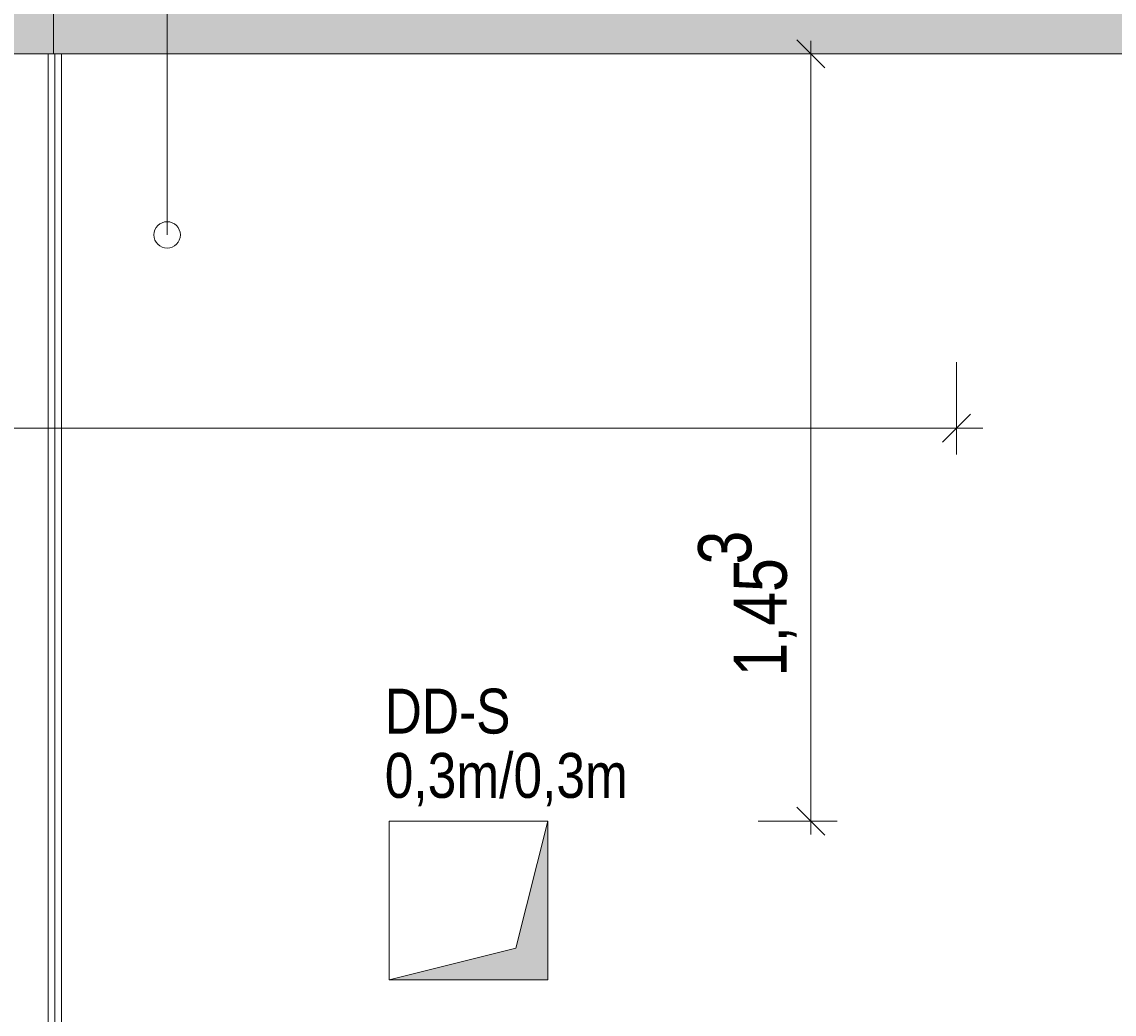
# Model space of a CAD drawing. Extents: x -720 to 300, y 62 to 1162.
# Tile 59 of 143: x -554 to -512, y 960 to 997. Entities that reach past the tile are written whole.
import ezdxf
from ezdxf.lldxf.tags import DXFTag

# ---------------------------------------------------------------- set-up
doc = ezdxf.new("R2010")
doc.units = 0
doc.layers.get('0').update_dxf_attribs({"lineweight": 13})
for name, color, linetype, lineweight, true_color in [('00 -Bauelemente -Dämmung innen', 7, 'Continuous', 9, 0xff7fe6), ('00 -Bauelemente -Gipskarton', 7, 'Continuous', 9, 0xff7fe6), ('30 -33 Aussenwände- 7 Fassade_ Elemente', 7, 'Continuous', 9, 0x00aacc), ('30 -34 Innenwände- 2 nichttragend', 7, 'Continuous', 18, 0xff7fe6), ('30 -35 Decken- 1 Konstruktion-Träger- Stahlbeton', 7, 'Continuous', 13, 0x33aa00), ('30 -35 Decken- 11 Durchbruch', 5, 'Continuous', 15, 0x0000ff), ('70 -75 Raumstempel-2 Verweislinie', 7, 'Continuous', 9, 0xff6600), ('70 -76 Bemaßung- 2 Allgemein', 9, 'Continuous', 5, 0x808080), ('iwb_Schraffur_Unterzug', 7, 'Continuous', 5, 0xffffcc)]:
    doc.layers.add(name, color=color, linetype=linetype, lineweight=lineweight, true_color=true_color)
doc.styles.get("Standard").update_dxf_attribs({"font": 'ARIALN.TTF'})
tags = doc.linetypes.add('fein_strichliert-A06G94028I', pattern=[4, 1, -2, 1]).pattern_tags.tags
tags[8:9] = [DXFTag(74, 4), DXFTag(75, 0), DXFTag(340, '0'), DXFTag(46, 0.0), DXFTag(50, 0.0), DXFTag(44, 0.0), DXFTag(45, 0.0)]
tags[6:7] = [DXFTag(74, 4), DXFTag(75, 0), DXFTag(340, '0'), DXFTag(46, 0.0), DXFTag(50, 0.0), DXFTag(44, 0.0), DXFTag(45, 0.0)]
tags[4:5] = [DXFTag(74, 4), DXFTag(75, 0), DXFTag(340, '0'), DXFTag(46, 0.0), DXFTag(50, 0.0), DXFTag(44, 0.0), DXFTag(45, 0.0)]

# ---------------------------------------------------------------- blocks, each defined once
blk = doc.blocks.new('Referenz-A06G94038I')
at = {"layer": '00 -Bauelemente -Dämmung innen', "color": 0, "linetype": 'Continuous', "lineweight": -2, "ltscale": 0.13}
blk.add_line((-552.791, 995.912), (-552.791, 905.112), dxfattribs=at)
at = {"layer": '00 -Bauelemente -Gipskarton', "color": 0, "linetype": 'Continuous', "lineweight": -2, "ltscale": 0.13}
for p, q in [((-552.791, 995.912), (-552.791, 905.112)), ((-552.541, 995.912), (-552.541, 905.362)), ((-552.291, 995.912), (-552.291, 905.612))]:
    blk.add_line(p, q, dxfattribs=at)
at = {"layer": '30 -33 Aussenwände- 7 Fassade_ Elemente', "color": 0, "linetype": 'Continuous', "lineweight": -2, "ltscale": 0.13}
for p, q in [((-552.591, 1001.912), (-552.591, 995.912)), ((-601.857, 995.912), (-458.857, 995.912)), ((-552.591, 995.912), (-554.991, 995.912))]:
    blk.add_line(p, q, dxfattribs=at)
at = {"layer": '30 -34 Innenwände- 2 nichttragend', "color": 0, "linetype": 'Continuous', "lineweight": -2, "ltscale": 0.13}
for p, q in [((-555.291, 995.912), (-552.291, 995.912)), ((-552.291, 995.912), (-552.291, 905.612))]:
    blk.add_line(p, q, dxfattribs=at)
at = {"layer": '30 -35 Decken- 1 Konstruktion-Träger- Stahlbeton', "color": 0, "linetype": 'fein_strichliert-A06G94028I', "lineweight": -2, "ltscale": 0.13}
blk.add_line((-306.357, 995.912), (-682.362, 995.912), dxfattribs=at)
at = {"layer": '30 -35 Decken- 11 Durchbruch', "color": 0, "linetype": 'Continuous', "lineweight": -2, "ltscale": 0.13}
for p, q in [((-539.891, 960.862), (-539.891, 966.862)), ((-539.891, 966.862), (-533.891, 966.862)), ((-533.891, 966.862), (-535.091, 962.062)), ((-533.891, 960.862), (-533.891, 966.862)), ((-535.091, 962.062), (-539.891, 960.862)), ((-539.891, 960.862), (-533.891, 960.862))]:
    blk.add_line(p, q, dxfattribs=at)
at = {"layer": '30 -35 Decken- 11 Durchbruch', "color": 0, "lineweight": -2}
for points in [[(-533.891, 960.862), (-535.091, 962.062), (-533.891, 966.862)], [(-535.091, 960.862), (-539.891, 960.862), (-535.091, 962.062)], [(-535.091, 960.862), (-535.091, 962.062), (-533.891, 960.862)]]:
    blk.add_solid(points, dxfattribs=at)
at = {"layer": '70 -75 Raumstempel-2 Verweislinie', "color": 0, "linetype": 'Continuous', "lineweight": -2, "ltscale": 0.13}
blk.add_line((-548.292, 1104.852), (-548.292, 989.062), dxfattribs=at)
at = {"layer": '70 -75 Raumstempel-2 Verweislinie', "color": 0, "linetype": 'ByBlock', "lineweight": -2, "ltscale": 0.13}
blk.add_circle((-548.292, 989.062), 0.5, dxfattribs=at)
at = {"layer": '70 -76 Bemaßung- 2 Allgemein', "color": 0, "linetype": 'Continuous', "lineweight": -2, "ltscale": 0.13}
for p, q in [((-524.462, 996.443), (-523.401, 995.382)), ((-523.931, 996.412), (-523.931, 994.852)), ((-525.931, 995.912), (-522.931, 995.912)), ((-523.931, 967.923), (-523.931, 994.852)), ((-518.424, 984.243), (-518.424, 980.743)), ((-517.893, 982.274), (-518.955, 981.213)), ((-519.484, 981.743), (-601.297, 981.743)), ((-517.424, 981.743), (-519.484, 981.743)), ((-523.931, 966.362), (-523.931, 967.923)), ((-523.401, 966.332), (-524.462, 967.393)), ((-525.931, 966.862), (-522.931, 966.862))]:
    blk.add_line(p, q, dxfattribs=at)
at = {"layer": '30 -35 Decken- 11 Durchbruch', "color": 0, "linetype": 'Continuous', "lineweight": -2, "ltscale": 0.13, "char_height": 1.7, "attachment_point": 1}
for s, insert in [('{\\fArial Narrow;DD-S}', (-540.057, 971.882)), ('{\\fArial Narrow;0,3m/0,3m}', (-540.057, 969.447))]:
    blk.add_mtext(s, dxfattribs=dict(at, insert=insert))
at = {"layer": '30 -35 Decken- 11 Durchbruch', "color": 0, "linetype": 'ByBlock', "lineweight": -2, "ltscale": 0.13, "char_height": 0.0036, "attachment_point": 1}
for s, insert in [('{\\fArial Narrow;prm7_name}', (-540.057, 960.866)), ('{\\fArial Narrow;prm7_type}', (-540.057, 960.866)), ('{\\fArial Narrow;prm6_type}', (-540.057, 960.866)), ('{\\fArial Narrow;prm0_type}', (-540.057, 960.866)), ('{\\fArial Narrow;prm2_name}', (-540.057, 960.866)), ('{\\fArial Narrow;IFC_UUID}', (-540.056, 960.866)), ('{\\fArial Narrow;instanceID}', (-540.057, 960.866)), ('{\\fArial Narrow;prm0_name}', (-540.057, 960.866)), ('{\\fArial Narrow;prm0_value}', (-540.057, 960.866)), ('{\\fArial Narrow;prm1_name}', (-540.057, 960.866)), ('{\\fArial Narrow;prm1_type}', (-540.057, 960.866)), ('{\\fArial Narrow;prm1_value}', (-540.057, 960.866)), ('{\\fArial Narrow;prm2_type}', (-540.057, 960.866)), ('{\\fArial Narrow;prm2_value}', (-540.057, 960.866)), ('{\\fArial Narrow;prm3_name}', (-540.057, 960.866)), ('{\\fArial Narrow;prm3_type}', (-540.057, 960.866)), ('{\\fArial Narrow;prm3_value}', (-540.057, 960.866)), ('{\\fArial Narrow;prm4_name}', (-540.057, 960.866)), ('{\\fArial Narrow;prm4_type}', (-540.057, 960.866)), ('{\\fArial Narrow;prm4_value}', (-540.057, 960.866)), ('{\\fArial Narrow;prm5_name}', (-540.057, 960.866)), ('{\\fArial Narrow;prm5_type}', (-540.057, 960.866)), ('{\\fArial Narrow;prm5_value}', (-540.057, 960.866)), ('{\\fArial Narrow;prm6_value}', (-540.057, 960.866)), ('{\\fArial Narrow;prm6_name}', (-540.057, 960.866)), ('{\\fArial Narrow;prm7_value}', (-540.057, 960.866))]:
    blk.add_mtext(s, dxfattribs=dict(at, insert=insert))
at = {"layer": '70 -76 Bemaßung- 2 Allgemein', "color": 0, "linetype": 'Continuous', "lineweight": -2, "ltscale": 0.13, "char_height": 2.01377, "attachment_point": 1, "rotation": 90}
for s, insert in [('{\\fArial Narrow;3}', (-528.199, 976.581)), ('{\\fArial Narrow;1,45}', (-526.857, 972.336))]:
    blk.add_mtext(s, dxfattribs=dict(at, insert=insert))
blk = doc.blocks.new('Referenz-A06G94058I')
at = {"layer": 'iwb_Schraffur_Unterzug', "linetype": 'Continuous', "ltscale": 0.13}
for points in [[(-682.362, 998.961), (76.456, 998.094), (76.456, 995.912)], [(-682.362, 998.961), (76.456, 995.912), (-682.362, 995.912)]]:
    blk.add_solid(points, dxfattribs=at)

msp = doc.modelspace()

# ---------------------------------------------------------------- block references
at = {"color": 8, "lineweight": 13, "ltscale": 0.13, "true_color": 0x808080}
msp.add_blockref('Referenz-A06G94038I', (0, 0), dxfattribs=at)
at = {"color": 8, "lineweight": 25, "ltscale": 0.25, "true_color": 0x808080}
msp.add_blockref('Referenz-A06G94058I', (0, 0), dxfattribs=at)

doc.saveas('drawing.dxf')
